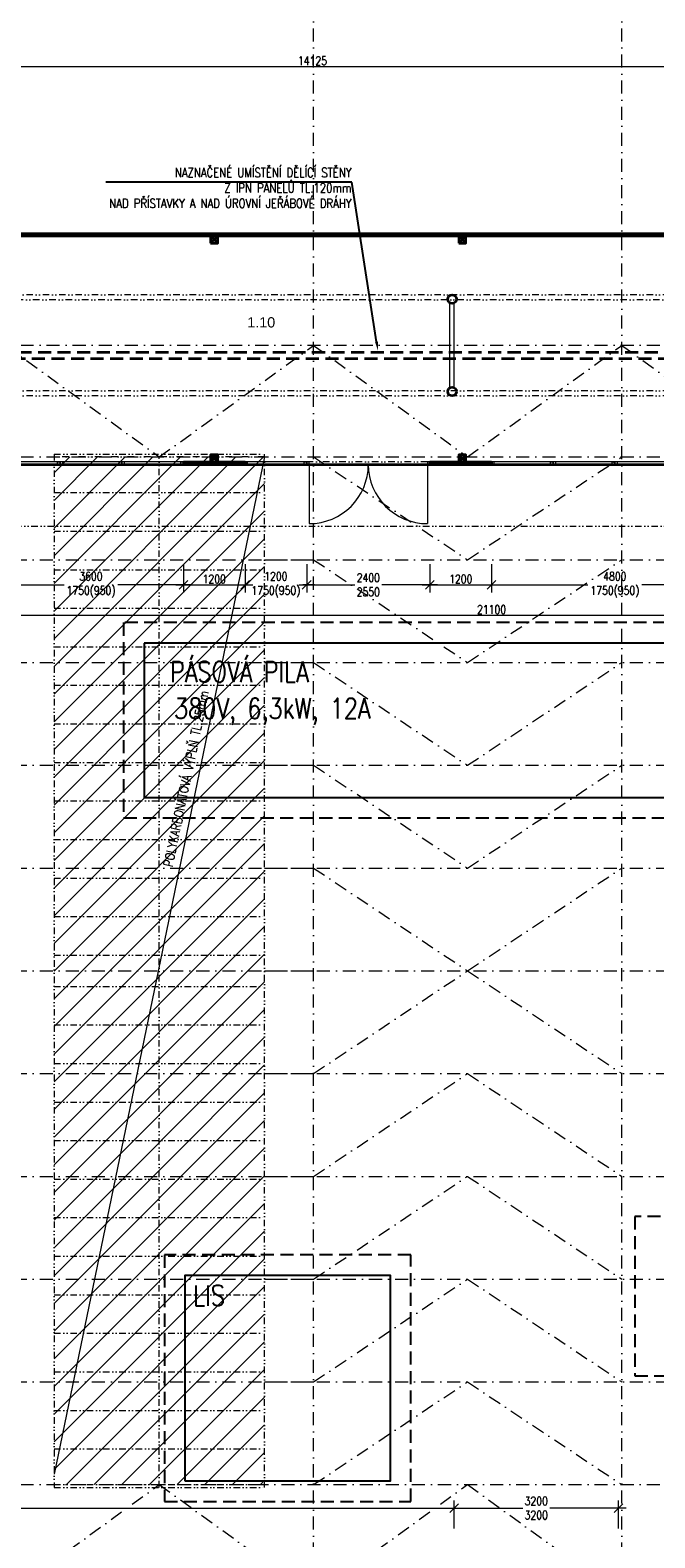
# Model space of a CAD drawing. Header units: millimetres. Extents: x -485339 to 286898, y -1189934 to 1602269.
# Tile 63 of 230: x -121400 to -109236, y -1040630 to -1011289. Entities that reach past the tile are written whole.
import ezdxf
from ezdxf import colors
from ezdxf.entities.mleader import LeaderData, LeaderLine
from ezdxf.math import Vec2, Vec3

# ---------------------------------------------------------------- set-up
doc = ezdxf.new("R2010")
doc.units = ezdxf.units.MM
doc.header["$LTSCALE"] = 10
for name, pattern in [('DASHDOT', [25.4, 12.7, -6.35, 0, -6.35]), ('DASHED', [19.05, 12.7, -6.35]), ('DĚLICÍ2', [15.875, 6.35, -3.175, 0, -3.175, 0, -3.175]), ('ČÁRKOVANÁ', [19.05, 12.7, -6.35]), ('ČÁRKOVANÁ2', [9.525, 6.35, -3.175])]:
    doc.linetypes.add(name, pattern=pattern)
doc.layers.get('Defpoints').update_dxf_attribs({"lineweight": 0})
for name, color, linetype, lineweight in [('N_dveře', 10, 'Continuous', 18), ('N_popis', 10, 'Continuous', 18), ('N_čáry_dělící stěna', 212, 'ČÁRKOVANÁ', 35), ('N_šrary', 10, 'Continuous', 18), ('St__otvory_dveře', 40, 'Continuous', 18), ('St_kóty', 132, 'Continuous', 18), ('St_otvory_okna', 40, 'Continuous', 18), ('St_plocha_místnosti', 250, 'Continuous', 18), ('St_sloupy_konstrukce haly', 5, 'Continuous', 35), ('St_sloupy_opláštění_půdorys', 25, 'Continuous', 35), ('St_čáry_nad', 250, 'DĚLICÍ2', 18), ('St_čáry_obrys', 5, 'Continuous', 35), ('St_čáry_osy', 250, 'DASHDOT', 18), ('St_čáry_plné', 250, 'Continuous', 18), ('St_čáry_pod', 250, 'ČÁRKOVANÁ2', 18)]:
    doc.layers.add(name, color=color, linetype=linetype, lineweight=lineweight)
for name, color, linetype in [('VYBAVENÍ', 222, 'Continuous'), ('VYBAVENÍ_POPIS', 222, 'Continuous'), ('VYBAVENÍ_POŽADAVKY', 200, 'Continuous')]:
    doc.layers.add(name, color=color, linetype=linetype)
doc.styles.add('Andy', font='arial.ttf')
doc.styles.get("Standard").update_dxf_attribs({"font": 'simplex.shx', "width": 0.8})
doc.dimstyles.new('stavebníM100', dxfattribs={"dimtxt": 165, "dimasz": 170, "dimexe": 150, "dimexo": 100, "dimgap": 30, "dimtad": 1, "dimdec": 0, "dimtxsty": 'Standard', "dimblk": 'OBLIQUE', "dimcen": -2.5, "dimdle": 150, "dimclrd": 256, "dimclre": 256, "dimclrt": 256, "dimadec": 4, "dimazin": 0, "dimtfac": 1, "dimtdec": 0, "dimtmove": 2, "dimatfit": 3, "dimldrblk": 'OBLIQUE', "dimfxl": 400, "dimfxlon": 1, "dimlwd": -1, "dimlwe": -1, "dimarcsym": 0})

# ---------------------------------------------------------------- blocks, each defined once
blk = doc.blocks.new('G$CD8A98CDB')
at = {"layer": 'St_sloupy_konstrukce haly', "color": 250, "lineweight": 18, "ltscale": 2}
for points in [[(-825, 0), (825, 0)], [(-825, -80), (825, -80)]]:
    blk.add_lwpolyline(points, dxfattribs=at)
at = {"layer": 'St_sloupy_konstrukce haly', "ltscale": 2}
for centre in [(-900, -40), (900, -40)]:
    blk.add_circle(centre, 85, dxfattribs=at)
blk = doc.blocks.new('G$C7F8F446A')
at = {"layer": 'St_čáry_plné', "color": 0, "linetype": 'ByBlock', "ltscale": 2}
for p, q in [((20055, 4100), (-55, 4100)), ((-55, 0), (20055, 0))]:
    blk.add_line(p, q, dxfattribs=at)
for points in [[(-55, 4100), (-55, 0)], [(695, 4100), (695, 0)], [(1445, 4100), (1445, 0)], [(2195, 4100), (2195, 0)], [(2945, 4100), (2945, 0)], [(3695, 4100), (3695, 0)], [(4445, 4100), (4445, 0)], [(5195, 4100), (5195, 0)], [(5945, 4100), (5945, 0)], [(6695, 4100), (6695, 0)], [(7445, 4100), (7445, 0)], [(8195, 4100), (8195, 0)], [(8945, 4100), (8945, 0)], [(9695, 4100), (9695, 0)], [(10305, 4100), (10305, 0)], [(11055, 4100), (11055, 0)], [(11805, 4100), (11805, 0)], [(12555, 4100), (12555, 0)], [(13305, 4100), (13305, 0)], [(14055, 4100), (14055, 0)], [(14805, 4100), (14805, 0)], [(15555, 4100), (15555, 0)], [(16305, 4100), (16305, 0)], [(17055, 4100), (17055, 0)], [(17805, 4100), (17805, 0)], [(18555, 4100), (18555, 0)], [(19305, 4100), (19305, 0)], [(20055, 4100), (20055, 0)], [(-55, 2050), (20000, 2050)]]:
    blk.add_lwpolyline(points, dxfattribs=at)
at = {"layer": 'St_čáry_pod', "color": 0, "linetype": 'ByBlock', "ltscale": 2}
for p, q in [((0, 4100), (0, 0)), ((20000, 0), (20000, 4100))]:
    blk.add_line(p, q, dxfattribs=at)
blk = doc.blocks.new('*U5511')
at = {"layer": 'St_čáry_osy', "ltscale": 2}
blk.add_lwpolyline([(-3000, -1000), (-4, 1000), (3000, -1000)], dxfattribs=at)
blk = doc.blocks.new('*U5510')
at = {"layer": 'St_čáry_osy', "ltscale": 2}
for p in [(12000, 8000), (12000, 6000), (12000, 4000), (12000, 2000), (12000, 0)]:
    blk.add_blockref('*U5511', p, dxfattribs=at)
blk = doc.blocks.new('*U5513')
at = {"layer": 'St_čáry_osy', "ltscale": 2}
blk.add_lwpolyline([(-3000, -1000), (-4, 1000), (3000, -1000)], dxfattribs=at)
blk = doc.blocks.new('*U5512')
at = {"layer": 'St_čáry_osy', "ltscale": 2}
for p in [(12000, 8000), (12000, 6000), (12000, 4000), (12000, 2000), (12000, 0)]:
    blk.add_blockref('*U5513', p, dxfattribs=at)
blk = doc.blocks.new('*U5515')
at = {"layer": 'St_čáry_osy', "ltscale": 2}
for points in [[(-3950, 8000), (9058, 8000)], [(-3950, 6000), (9058, 6000)], [(-3950, 4000), (9058, 4000)], [(-3950, 2000), (9058, 2000)], [(-3950, 0), (9058, 0)], [(-3950, -2000), (9058, -2000)], [(-3950, -4000), (9058, -4000)], [(-3950, -6000), (9058, -6000)], [(-3950, -8000), (9058, -8000)]]:
    blk.add_lwpolyline(points, dxfattribs=at)
blk = doc.blocks.new('*U5514')
at = {"layer": 'St_čáry_osy', "ltscale": 2}
for p in [(0, 0), (12000, 0)]:
    blk.add_blockref('*U5515', p, dxfattribs=at)
blk = doc.blocks.new('G$C325A9F68')
at = {"layer": 'St_otvory_okna', "ltscale": 2}
for points in [[(0, 0), (1200, 0), (1200, 50), (0, 50)], [(0, 0), (50, 0), (50, 50), (0, 50)], [(1200, 0), (1150, 0), (1150, 50), (1200, 50)]]:
    blk.add_lwpolyline(points, close=True, dxfattribs=at)
blk = doc.blocks.new('G$C19647512')
at = {"layer": 'St__otvory_dveře', "ltscale": 2}
for points in [[(0, -50), (50, -50), (50, 0), (0, 0)], [(2350, -50), (2400, -50), (2400, 0), (2350, 0)]]:
    blk.add_lwpolyline(points, close=True, dxfattribs=at)
at = {"layer": 'St__otvory_dveře', "linetype": 'DĚLICÍ2', "ltscale": 2}
for points in [[(2350, 0), (50, 0)], [(2350, -50), (50, -50)]]:
    blk.add_lwpolyline(points, dxfattribs=at)
at = {"layer": 'St__otvory_dveře', "ltscale": 2}
for points in [[(50, -50), (50, -1200)], [(2350, -50), (2350, -1200)]]:
    blk.add_lwpolyline(points, dxfattribs=at)
for centre, start, end in [((50, -50), 270, 0), ((2350, -50), 180, 270)]:
    blk.add_arc(centre, 1150, start, end, dxfattribs=at)
blk = doc.blocks.new('G$C2F820337')
at = {"layer": 'St_sloupy_opláštění_půdorys', "ltscale": 2}
blk.add_lwpolyline([(-70, -70), (70, -70), (70, 70), (-70, 70)], close=True, dxfattribs=at)
for points in [[(-70, 70), (70, -70)], [(70, 70), (-70, -70)]]:
    blk.add_lwpolyline(points, dxfattribs=at)
blk = doc.blocks.new('G$CB69B1554')
at = {"layer": 'St_otvory_okna', "ltscale": 2}
blk.add_lwpolyline([(5750, -4500), (5750, -4500), (5750, -4450), (5750, -4450)], close=True, dxfattribs=at)
blk.add_lwpolyline([(5750, -4500), (5750, -4500), (5750, -4450), (5750, -4450)], close=True, dxfattribs=at)
at = {"layer": 'St_čáry_nad', "ltscale": 2}
blk.add_lwpolyline([(0, -4500), (0, -5700), (21100, -5700), (22400, -5700), (22400, -3350), (21100, -3350)], dxfattribs=at)
at = {"layer": 'St_čáry_obrys', "ltscale": 2}
for points in [[(0, 0), (21100, 0)], [(50, -50), (21050, -50)], [(4550, -4450), (5750, -4450)], [(4550, -4450), (4550, -4500)], [(4550, -4500), (5750, -4500)], [(5750, -4450), (5750, -4500)], [(9350, -4450), (10550, -4450)], [(9350, -4450), (9350, -4500)], [(9350, -4500), (10550, -4500)], [(10550, -4450), (10550, -4500)]]:
    blk.add_lwpolyline(points, dxfattribs=at)
at = {"layer": 'St__otvory_dveře', "ltscale": 2}
blk.add_blockref('G$C19647512', (6950, -4450), dxfattribs=at)
at = {"layer": 'St_otvory_okna', "ltscale": 2}
for p in [(950, -4500), (2150, -4500), (3350, -4500), (5750, -4500), (10550, -4500), (11750, -4500), (12950, -4500)]:
    blk.add_blockref('G$C325A9F68', p, dxfattribs=at)
at = {"layer": 'St_sloupy_opláštění_půdorys', "ltscale": 2}
for p in [(5150, -120), (9980, -120), (5150, -4380), (9980, -4380)]:
    blk.add_blockref('G$C2F820337', p, dxfattribs=at)
blk = doc.blocks.new('_OBLIQUE')
at = {"color": 0, "linetype": 'ByBlock'}
blk.add_line((-0.5, -0.5), (0.5, 0.5), dxfattribs=at)
blk = doc.blocks.new('*D5784')
at = {"layer": 'Defpoints', "color": 0}
for p in [(-113145, -1040051), (-140155, -1041768), (-113145, -1041768)]:
    blk.add_point(p, dxfattribs=at)
at = {"layer": 'St_kóty'}
for p, q in [((-140305, -1040051), (-112995, -1040051)), ((-140155, -1040451), (-140155, -1039901)), ((-113145, -1040451), (-113145, -1039901))]:
    blk.add_line(p, q, dxfattribs=at)
at = {"layer": 'St_kóty', "linetype": 'ByBlock', "xscale": 170, "yscale": 170, "zscale": 170, "rotation": 180}
blk.add_blockref('_OBLIQUE', (-140155, -1040051), dxfattribs=at)
at = {"layer": 'St_kóty', "linetype": 'ByBlock', "xscale": 170, "yscale": 170, "zscale": 170}
blk.add_blockref('_OBLIQUE', (-113145, -1040051), dxfattribs=at)
at = {"layer": 'St_kóty', "insert": (-126650, -1039938), "char_height": 165, "attachment_point": 5}
blk.add_mtext('27010', dxfattribs=at)
blk = doc.blocks.new('*D5785')
at = {"layer": 'Defpoints', "color": 0}
for p in [(-109945, -1040051), (-113145, -1041768), (-109945, -1041768)]:
    blk.add_point(p, dxfattribs=at)
at = {"layer": 'St_kóty'}
for p, q in [((-113295, -1040051), (-111807, -1040051)), ((-113145, -1040451), (-113145, -1039901)), ((-109795, -1040051), (-111282, -1040051)), ((-109945, -1040451), (-109945, -1039901))]:
    blk.add_line(p, q, dxfattribs=at)
at = {"layer": 'St_kóty', "linetype": 'ByBlock', "xscale": 170, "yscale": 170, "zscale": 170, "rotation": 180}
blk.add_blockref('_OBLIQUE', (-113145, -1040051), dxfattribs=at)
at = {"layer": 'St_kóty', "linetype": 'ByBlock', "xscale": 170, "yscale": 170, "zscale": 170}
blk.add_blockref('_OBLIQUE', (-109945, -1040051), dxfattribs=at)
at = {"layer": 'St_kóty', "insert": (-111545, -1040051), "char_height": 165, "attachment_point": 5}
blk.add_mtext('3200\\P3200', dxfattribs=at)
blk = doc.blocks.new('*D5846')
at = {"layer": 'Defpoints', "color": 0}
for p in [(-108840, -1011998), (-122965, -1013105), (-108840, -1013155)]:
    blk.add_point(p, dxfattribs=at)
at = {"layer": 'St_kóty'}
for p, q in [((-122965, -1012398), (-122965, -1011848)), ((-108840, -1012398), (-108840, -1011848)), ((-123115, -1011998), (-108690, -1011998))]:
    blk.add_line(p, q, dxfattribs=at)
at = {"layer": 'St_kóty', "linetype": 'ByBlock', "xscale": 170, "yscale": 170, "zscale": 170, "rotation": 180}
blk.add_blockref('_OBLIQUE', (-122965, -1011998), dxfattribs=at)
at = {"layer": 'St_kóty', "linetype": 'ByBlock', "xscale": 170, "yscale": 170, "zscale": 170}
blk.add_blockref('_OBLIQUE', (-108840, -1011998), dxfattribs=at)
at = {"layer": 'St_kóty', "insert": (-115902, -1011885), "char_height": 165, "attachment_point": 5}
blk.add_mtext('14125', dxfattribs=at)
blk = doc.blocks.new('*D5853')
at = {"layer": 'Defpoints', "color": 0}
for p in [(-122015, -1019731), (-118415, -1019706), (-118415, -1022083)]:
    blk.add_point(p, dxfattribs=at)
at = {"layer": 'St_kóty'}
for p, q in [((-122015, -1021683), (-122015, -1022233)), ((-118415, -1021683), (-118415, -1022233)), ((-122165, -1022083), (-120738, -1022083)), ((-118265, -1022083), (-119691, -1022083))]:
    blk.add_line(p, q, dxfattribs=at)
at = {"layer": 'St_kóty', "linetype": 'ByBlock', "xscale": 170, "yscale": 170, "zscale": 170, "rotation": 180}
blk.add_blockref('_OBLIQUE', (-122015, -1022083), dxfattribs=at)
at = {"layer": 'St_kóty', "linetype": 'ByBlock', "xscale": 170, "yscale": 170, "zscale": 170}
blk.add_blockref('_OBLIQUE', (-118415, -1022083), dxfattribs=at)
at = {"layer": 'St_kóty', "insert": (-120215, -1022083), "char_height": 165, "attachment_point": 5}
blk.add_mtext('3600\\P1750(950)', dxfattribs=at)
blk = doc.blocks.new('*D5854')
at = {"layer": 'Defpoints', "color": 0}
for p in [(-118415, -1019706), (-117215, -1019731), (-117215, -1022083)]:
    blk.add_point(p, dxfattribs=at)
at = {"layer": 'St_kóty'}
for p, q in [((-118415, -1021683), (-118415, -1022233)), ((-117215, -1021683), (-117215, -1022233)), ((-118565, -1022083), (-117065, -1022083))]:
    blk.add_line(p, q, dxfattribs=at)
at = {"layer": 'St_kóty', "linetype": 'ByBlock', "xscale": 170, "yscale": 170, "zscale": 170, "rotation": 180}
blk.add_blockref('_OBLIQUE', (-118415, -1022083), dxfattribs=at)
at = {"layer": 'St_kóty', "linetype": 'ByBlock', "xscale": 170, "yscale": 170, "zscale": 170}
blk.add_blockref('_OBLIQUE', (-117215, -1022083), dxfattribs=at)
at = {"layer": 'St_kóty', "insert": (-117815, -1021970), "char_height": 165, "attachment_point": 5}
blk.add_mtext('1200', dxfattribs=at)
blk = doc.blocks.new('*D5855')
at = {"layer": 'Defpoints', "color": 0}
for p in [(-117215, -1019731), (-116015, -1019706), (-116015, -1022083)]:
    blk.add_point(p, dxfattribs=at)
at = {"layer": 'St_kóty'}
for p, q in [((-117215, -1021683), (-117215, -1022233)), ((-116015, -1021683), (-116015, -1022233)), ((-117365, -1022083), (-117138, -1022083)), ((-115865, -1022083), (-116091, -1022083))]:
    blk.add_line(p, q, dxfattribs=at)
at = {"layer": 'St_kóty', "linetype": 'ByBlock', "xscale": 170, "yscale": 170, "zscale": 170, "rotation": 180}
blk.add_blockref('_OBLIQUE', (-117215, -1022083), dxfattribs=at)
at = {"layer": 'St_kóty', "linetype": 'ByBlock', "xscale": 170, "yscale": 170, "zscale": 170}
blk.add_blockref('_OBLIQUE', (-116015, -1022083), dxfattribs=at)
at = {"layer": 'St_kóty', "insert": (-116615, -1022083), "char_height": 165, "attachment_point": 5}
blk.add_mtext('1200\\P1750(950)', dxfattribs=at)
blk = doc.blocks.new('*D5856')
at = {"layer": 'Defpoints', "color": 0}
for p in [(-116015, -1019706), (-113615, -1019706), (-113615, -1022083)]:
    blk.add_point(p, dxfattribs=at)
at = {"layer": 'St_kóty'}
for p, q in [((-116015, -1021683), (-116015, -1022233)), ((-113615, -1021683), (-113615, -1022233)), ((-116165, -1022083), (-115077, -1022083)), ((-113465, -1022083), (-114552, -1022083))]:
    blk.add_line(p, q, dxfattribs=at)
at = {"layer": 'St_kóty', "linetype": 'ByBlock', "xscale": 170, "yscale": 170, "zscale": 170, "rotation": 180}
blk.add_blockref('_OBLIQUE', (-116015, -1022083), dxfattribs=at)
at = {"layer": 'St_kóty', "linetype": 'ByBlock', "xscale": 170, "yscale": 170, "zscale": 170}
blk.add_blockref('_OBLIQUE', (-113615, -1022083), dxfattribs=at)
at = {"layer": 'St_kóty', "insert": (-114815, -1022083), "char_height": 165, "attachment_point": 5}
blk.add_mtext('2400\\P2550', dxfattribs=at)
blk = doc.blocks.new('*D5857')
at = {"layer": 'Defpoints', "color": 0}
for p in [(-113615, -1019706), (-112415, -1019706), (-112415, -1022083)]:
    blk.add_point(p, dxfattribs=at)
at = {"layer": 'St_kóty'}
for p, q in [((-113615, -1021683), (-113615, -1022233)), ((-112415, -1021683), (-112415, -1022233)), ((-113765, -1022083), (-112265, -1022083))]:
    blk.add_line(p, q, dxfattribs=at)
at = {"layer": 'St_kóty', "linetype": 'ByBlock', "xscale": 170, "yscale": 170, "zscale": 170, "rotation": 180}
blk.add_blockref('_OBLIQUE', (-113615, -1022083), dxfattribs=at)
at = {"layer": 'St_kóty', "linetype": 'ByBlock', "xscale": 170, "yscale": 170, "zscale": 170}
blk.add_blockref('_OBLIQUE', (-112415, -1022083), dxfattribs=at)
at = {"layer": 'St_kóty', "insert": (-113015, -1021970), "char_height": 165, "attachment_point": 5}
blk.add_mtext('1200', dxfattribs=at)
blk = doc.blocks.new('*D5858')
at = {"layer": 'Defpoints', "color": 0}
for p in [(-112415, -1019706), (-107615, -1019706), (-107615, -1022083)]:
    blk.add_point(p, dxfattribs=at)
at = {"layer": 'St_kóty'}
for p, q in [((-112415, -1021683), (-112415, -1022233)), ((-107615, -1021683), (-107615, -1022233)), ((-112565, -1022083), (-110538, -1022083)), ((-107465, -1022083), (-109491, -1022083))]:
    blk.add_line(p, q, dxfattribs=at)
at = {"layer": 'St_kóty', "linetype": 'ByBlock', "xscale": 170, "yscale": 170, "zscale": 170, "rotation": 180}
blk.add_blockref('_OBLIQUE', (-112415, -1022083), dxfattribs=at)
at = {"layer": 'St_kóty', "linetype": 'ByBlock', "xscale": 170, "yscale": 170, "zscale": 170}
blk.add_blockref('_OBLIQUE', (-107615, -1022083), dxfattribs=at)
at = {"layer": 'St_kóty', "insert": (-110015, -1022083), "char_height": 165, "attachment_point": 5}
blk.add_mtext('4800\\P1750(950)', dxfattribs=at)
blk = doc.blocks.new('*D5863')
at = {"layer": 'Defpoints', "color": 0}
for p in [(-122965, -1019731), (-101865, -1019731), (-101865, -1022677)]:
    blk.add_point(p, dxfattribs=at)
at = {"layer": 'St_kóty'}
for p, q in [((-122965, -1022277), (-122965, -1022827)), ((-101865, -1022277), (-101865, -1022827)), ((-123115, -1022677), (-101715, -1022677))]:
    blk.add_line(p, q, dxfattribs=at)
at = {"layer": 'St_kóty', "linetype": 'ByBlock', "xscale": 170, "yscale": 170, "zscale": 170, "rotation": 180}
blk.add_blockref('_OBLIQUE', (-122965, -1022677), dxfattribs=at)
at = {"layer": 'St_kóty', "linetype": 'ByBlock', "xscale": 170, "yscale": 170, "zscale": 170}
blk.add_blockref('_OBLIQUE', (-101865, -1022677), dxfattribs=at)
at = {"layer": 'St_kóty', "insert": (-112415, -1022564), "char_height": 165, "attachment_point": 5}
blk.add_mtext('21100', dxfattribs=at)

msp = doc.modelspace()

# ---------------------------------------------------------------- hatches: boundary and pattern name
at = {"layer": 'N_šrary', "linetype": 'DASHED'}
h = msp.add_hatch(dxfattribs=at)
h.set_pattern_fill('ANSI31', color=256, scale=120)
h.set_pattern_definition([(45, (24000, -425057.46), (-269.40768, 269.40768), [])])
h.paths.add_polyline_path([(-120934.2, -1039594.2), (-116834.1, -1039593.6), (-116834.2, -1019594.2), (-120934.2, -1019594.2)])

# ---------------------------------------------------------------- linework, layer by layer
at = {"layer": 'N_popis'}
msp.add_lwpolyline([(-116834.2, -1019594.2), (-120934.2, -1039394.2)], dxfattribs=at)
at = {"layer": 'N_čáry_dělící stěna', "ltscale": 2}
for points in [[(-59269.9, -1017562.9), (-125269.9, -1017562.9)], [(-59389.9, -1017682.9), (-125389.9, -1017682.9)]]:
    msp.add_lwpolyline(points, dxfattribs=at)
at = {"layer": 'St_čáry_nad', "ltscale": 2}
for points in [[(-43825.2, -1016437.6), (-139879.9, -1016437.6)], [(-46557.7, -1016537.6), (-139879.9, -1016537.6)], [(-43825.2, -1018307.6), (-139879.9, -1018307.6)], [(-43825.2, -1018407.6), (-139879.9, -1018407.6)]]:
    msp.add_lwpolyline(points, dxfattribs=at)
at = {"layer": 'St_čáry_obrys'}
msp.add_line((-122964.9, -1019742.9), (-101864.9, -1019742.9), dxfattribs=at)
at = {"layer": 'St_čáry_osy', "ltscale": 2}
for points in [[(-115879.9, -1059777.6), (-115879.9, -992785.6)], [(-109879.9, -1059777.6), (-109879.9, -992785.6)], [(-139879.9, -1017422.6), (-43825.2, -1017409.8)], [(-121879.9, -1017422.6), (-118884.2, -1019595.1), (-115879.9, -1017422.6)], [(-115879.9, -1017422.6), (-112884.2, -1019595.1), (-109879.9, -1017422.6)], [(-109879.9, -1017422.6), (-106884.2, -1019595.1), (-103879.9, -1017422.6)], [(-139879.9, -1019595.1), (-43825.2, -1019582.3)], [(-139879.9, -1039595.1), (-43825.2, -1039582.3)], [(-121879.9, -1041767.6), (-118884.2, -1039595.1), (-115879.9, -1041767.6)], [(-115879.9, -1041767.6), (-112884.2, -1039595.1), (-109879.9, -1041767.6)]]:
    msp.add_lwpolyline(points, dxfattribs=at)
at = {"layer": 'VYBAVENÍ', "linetype": 'ČÁRKOVANÁ2', "ltscale": 4}
for points in [[(-119578.8, -1022819.8), (-119578.8, -1026619.8), (-101778.8, -1026619.8), (-101778.8, -1022819.8)], [(-109627.1, -1037478.1), (-95027.1, -1037478.1), (-95027.1, -1034378.1), (-109627.1, -1034378.1)], [(-118785.9, -1039924), (-113985.9, -1039924), (-113985.9, -1035124), (-118785.9, -1035124)]]:
    msp.add_lwpolyline(points, close=True, dxfattribs=at)
at = {"layer": 'VYBAVENÍ'}
for points in [[(-119178.8, -1023219.8), (-119178.8, -1026219.8), (-102178.8, -1026219.8), (-102178.8, -1023219.8)], [(-118385.9, -1039524), (-114385.9, -1039524), (-114385.9, -1035524), (-118385.9, -1035524)]]:
    msp.add_lwpolyline(points, close=True, dxfattribs=at)

# ---------------------------------------------------------------- block references
at = {"layer": 'N_dveře', "ltscale": 2}
msp.add_blockref('G$CB69B1554', (-122964.9, -1015242.9), dxfattribs=at)
at = {"layer": 'St_sloupy_konstrukce haly', "ltscale": 2, "rotation": 90}
msp.add_blockref('G$CD8A98CDB', (-113224.9, -1017422.6), dxfattribs=at)
at = {"layer": 'St_čáry_nad', "ltscale": 2, "rotation": 90}
msp.add_blockref('G$C7F8F446A', (-116834.2, -1039594.2), dxfattribs=at)
at = {"layer": 'St_čáry_osy', "ltscale": 2, "xscale": -1, "rotation": 180}
msp.add_blockref('*U5512', (-124879.9, -1020595.1), dxfattribs=at)
at = {"layer": 'St_čáry_osy', "ltscale": 2}
for name, p in [('*U5514', (-124884.2, -1029595.1)), ('*U5510', (-124879.9, -1038595.1))]:
    msp.add_blockref(name, p, dxfattribs=at)

# ---------------------------------------------------------------- texts
at = {"layer": 'N_popis', "width": 0.8}
msp.add_text('POLYKARBONÁTOVÁ VÝPLŇ TL.25mm', height=180, rotation=78.30106, dxfattribs=at).set_placement((-118628.1, -1027582.2))
at = {"layer": 'St_plocha_místnosti', "ltscale": 2, "style": 'Andy'}
msp.add_text('1.10', height=200, dxfattribs=at).set_placement((-117171.9, -1017075.3))
at = {"layer": 'VYBAVENÍ_POPIS', "width": 0.8}
for s, p in [('PÁSOVÁ PILA', (-118677.2, -1023978.6)), ('LIS', (-118225.2, -1036116.5))]:
    msp.add_text(s, height=400, dxfattribs=at).set_placement(p)
at = {"layer": 'VYBAVENÍ_POŽADAVKY', "width": 0.8}
msp.add_text('380V, 6,3kW, 12A', height=400, dxfattribs=at).set_placement((-118596.1, -1024687.7))

# ---------------------------------------------------------------- dimensions: what is measured, and where the dimension line sits
at = {"layer": 'St_kóty'}
for base, p1, p2, picture, middle in [((-108839.9, -1011998), (-122964.9, -1013105), (-108839.9, -1013155), '*D5846', (-115902.4, -1011885.5)), ((-101864.9, -1022676.8), (-122964.9, -1019731.2), (-101864.9, -1019731.2), '*D5863', (-112414.9, -1022564.3)), ((-117214.9, -1022082.8), (-118414.9, -1019706.2), (-117214.9, -1019731.2), '*D5854', (-117814.9, -1021970.3)), ((-112414.9, -1022082.8), (-113614.9, -1019706.2), (-112414.9, -1019706.2), '*D5857', (-113014.9, -1021970.3)), ((-113144.9, -1040051), (-140154.9, -1041767.6), (-113144.9, -1041767.6), '*D5784', (-126649.9, -1039938.5))]:
    dim = msp.add_linear_dim(base=base, p1=p1, p2=p2, dimstyle='stavebníM100', dxfattribs=at)
    dim.commit()
    dim.dimension.update_dxf_attribs({"geometry": picture, "text_midpoint": middle})
for base, p1, p2, text, picture, middle in [((-118414.9, -1022082.8), (-122014.9, -1019731.2), (-118414.9, -1019706.2), '<>\\P1750(950)', '*D5853', (-120214.9, -1022082.8)), ((-116014.9, -1022082.8), (-117214.9, -1019731.2), (-116014.9, -1019706.2), '<>\\P1750(950)', '*D5855', (-116614.9, -1022082.8)), ((-113614.9, -1022082.8), (-116014.9, -1019706.2), (-113614.9, -1019706.2), '<>\\P2550', '*D5856', (-114814.9, -1022082.8)), ((-107614.9, -1022082.8), (-112414.9, -1019706.2), (-107614.9, -1019706.2), '<>\\P1750(950)', '*D5858', (-110014.9, -1022082.8)), ((-109944.9, -1040051), (-113144.9, -1041767.6), (-109944.9, -1041767.6), '<>\\P3200', '*D5785', (-111544.9, -1040051))]:
    dim = msp.add_linear_dim(base=base, p1=p1, p2=p2, text=text, dimstyle='stavebníM100', override={"dimtxsty": 'Standard'}, dxfattribs=at)
    dim.commit()
    dim.dimension.update_dxf_attribs({"geometry": picture, "text_midpoint": middle, "dimtype": 160})

# ---------------------------------------------------------------- leaders
at = {"layer": 'N_popis'}
ml = msp.add_multileader_mtext('Standard', dxfattribs=at)
ml.set_content('NAZNAČENÉ UMÍSTĚNÍ DĚLÍCÍ STĚNY \\PZ IPN PANELŮ TL.120mm\\PNAD PŘÍSTAVKY A NAD ÚROVNÍ JEŘÁBOVÉ DRÁHY  ')
ml.set_leader_properties()
ml.build(insert=Vec2(0, 0))
ml.multileader.update_dxf_attribs({"text_left_attachment_type": 6, "text_right_attachment_type": 6, "arrow_head_size": 180})
ctx = ml.context
ctx.base_point, ctx.char_height, ctx.arrow_head_size, ctx.plane_origin = Vec3(-120727.5, -1014247.2), 180, 180, Vec3(-114355.5, -1013282.8)
ctx.left_attachment, ctx.right_attachment, ctx.text_align_type = 6, 6, 2
notes = []
notes.append((ctx, [(0, (1, 1, 0), (-115133.8, -1014247.2), (-1, 0), 8, [(0, [(-114626.5, -1017529.8)], 0, [])])]))
ctx.mtext.insert, ctx.mtext.alignment, ctx.mtext.flow_direction = Vec3(-115143.8, -1013969.5), 3, 5
for ctx, leaders in notes:
    for number, flags, end, landing, length, lines in leaders:
        leader = LeaderData()
        leader.index, (leader.has_last_leader_line, leader.has_dogleg_vector, leader.attachment_direction) = number, flags
        leader.last_leader_point, leader.dogleg_vector, leader.dogleg_length = Vec3(end), Vec3(landing), length
        for number, points, colour, breaks in lines:
            line = LeaderLine()
            line.index, line.vertices, line.color, line.breaks = number, Vec3.list(points), colors.encode_raw_color(colour), breaks
            leader.lines.append(line)
        ctx.leaders.append(leader)

doc.saveas('drawing.dxf')
